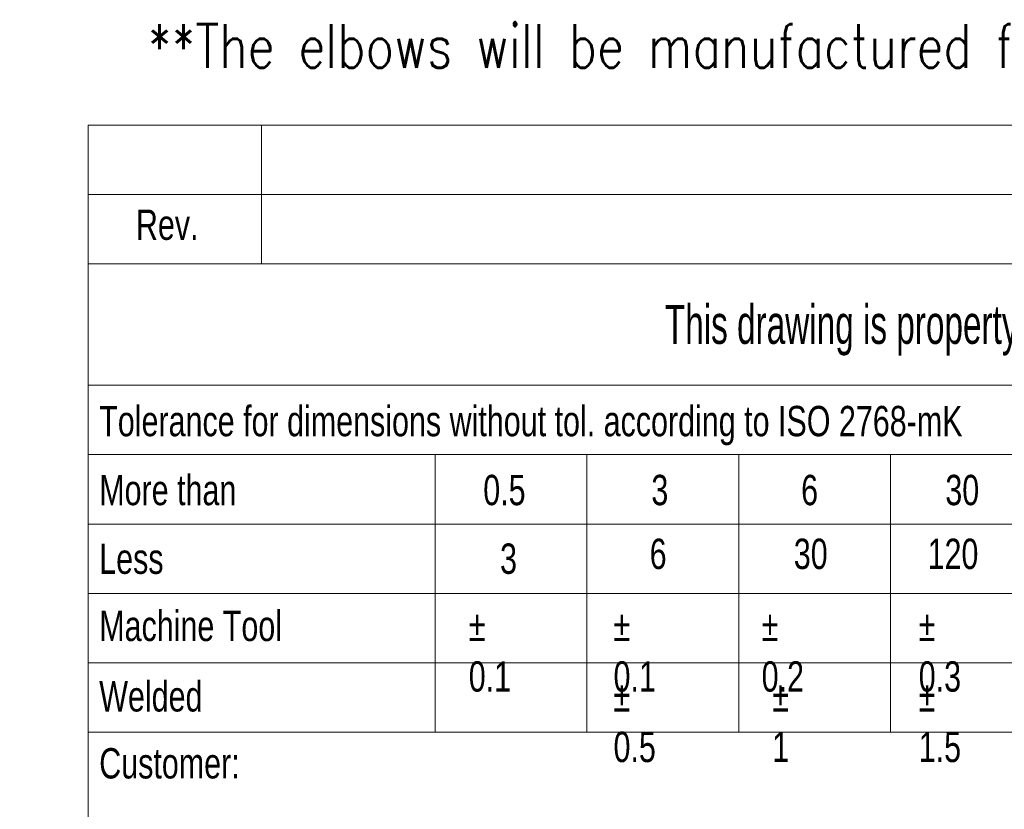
# Model space of a CAD drawing. Header units: millimetres. Extents: x -1 to 593, y -1 to 423.
# Tile 9 of 12: x 397 to 456, y 46 to 93. Entities that reach past the tile are written whole.
import ezdxf

# ---------------------------------------------------------------- set-up
doc = ezdxf.new("R2010")
doc.units = ezdxf.units.MM
doc.header["$LTSCALE"] = 0.25
doc.layers.add('SLD-0', color=179, linetype='Continuous')
doc.styles.add('AdskIsoMetric', font='romans.shx', dxfattribs={"width": 0.8, "height": 2.5})
doc.styles.add('SLDTEXTSTYLE2', font='TXT', dxfattribs={"width": 0.638186})
doc.styles.add('SLDTEXTSTYLE3', font='TXT', dxfattribs={"width": 0.75})

msp = doc.modelspace()

# ---------------------------------------------------------------- linework, layer by layer
at = {"color": 7, "linetype": 'Continuous', "lineweight": 18}
for p, q in [((401.554, 86.962), (587.826, 86.962)), ((401.554, 86.962), (401.554, 82.822)), ((411.902, 86.962), (411.902, 78.683)), ((401.554, 82.822), (587.826, 82.822)), ((401.554, 82.822), (401.554, 78.683)), ((401.554, 78.683), (401.554, 71.439)), ((401.554, 78.683), (587.826, 78.683)), ((401.554, 71.439), (401.554, 67.3)), ((401.554, 71.439), (587.826, 71.439)), ((401.554, 67.3), (494.69, 67.3)), ((401.554, 67.3), (401.554, 63.16)), ((422.251, 67.3), (422.251, 50.742)), ((431.306, 50.742), (431.306, 67.3)), ((440.361, 50.742), (440.361, 67.3)), ((449.416, 50.742), (449.416, 67.3)), ((401.554, 63.16), (401.554, 59.021)), ((401.554, 63.16), (494.69, 63.16)), ((401.554, 59.021), (401.554, 54.882)), ((401.554, 59.021), (494.69, 59.021)), ((401.554, 54.882), (401.554, 50.742)), ((401.554, 54.882), (494.69, 54.882)), ((401.554, 50.742), (401.554, 4.174)), ((401.554, 50.742), (422.251, 50.742)), ((422.251, 50.742), (431.306, 50.742)), ((431.306, 50.742), (440.361, 50.742)), ((440.361, 50.742), (449.416, 50.742)), ((449.416, 50.742), (458.47, 50.742))]:
    msp.add_line(p, q, dxfattribs=at)

# ---------------------------------------------------------------- texts
at = {"insert": (405.104, 92.992), "char_height": 2.59725, "attachment_point": 1, "style": 'AdskIsoMetric'}
msp.add_mtext_dynamic_manual_height_columns('**The elbows will be manufactured from bent pipes using a manual bending machine', width=4135.89111, gutter_width=12.986, heights=[0], dxfattribs=at)
at = {"color": 7, "linetype": 'Continuous', "lineweight": 0, "style": 'SLDTEXTSTYLE3'}
for s, insert, char_height, attachment_point in [('Rev.', (406.272, 81.929), 1.811, 2), ('Tolerance for dimensions without tol. according to ISO 2768-mK', (402.216, 70.209), 1.81098, 1), ('More than', (402.216, 66.094), 1.811, 1), ('0.5', (425.119, 66.094), 1.811, 1), ('3', (435.147, 66.094), 1.811, 1), ('6', (444.078, 66.094), 1.811, 1), ('30', (452.677, 66.094), 1.811, 1), ('6', (435.044, 62.285), 1.811, 1), ('30', (443.642, 62.285), 1.811, 1), ('120', (451.62, 62.285), 1.811, 1), ('Less', (402.216, 61.996), 1.811, 1), ('3', (426.122, 61.996), 1.811, 1), ('Machine Tool', (402.216, 57.985), 1.81098, 1), ('%%p^J0.1', (424.256, 57.985), 1.811, 1), ('%%p^J0.1', (432.889, 57.985), 1.811, 1), ('%%p^J0.2', (441.724, 57.985), 1.811, 1), ('%%p^J0.3', (451.092, 57.985), 1.811, 1), ('Welded', (402.216, 53.78), 1.811, 1), ('%%p^J0.5', (432.889, 53.78), 1.811, 1), ('%%p^J1', (442.354, 53.78), 1.811, 1), ('%%p^J1.5', (451.092, 53.78), 1.811, 1), ('Customer:', (402.216, 49.784), 1.811, 1)]:
    msp.add_mtext(s, dxfattribs=dict(at, insert=insert, char_height=char_height, attachment_point=attachment_point))
at = {"layer": 'SLD-0', "color": 7, "insert": (492.275, 76.241), "char_height": 2.328397, "attachment_point": 2, "style": 'SLDTEXTSTYLE2'}
msp.add_mtext('This drawing is property of INSERTEC. Must not be copier or transferred to third parties in any way without written authorization.', dxfattribs=at)

doc.saveas('drawing.dxf')
